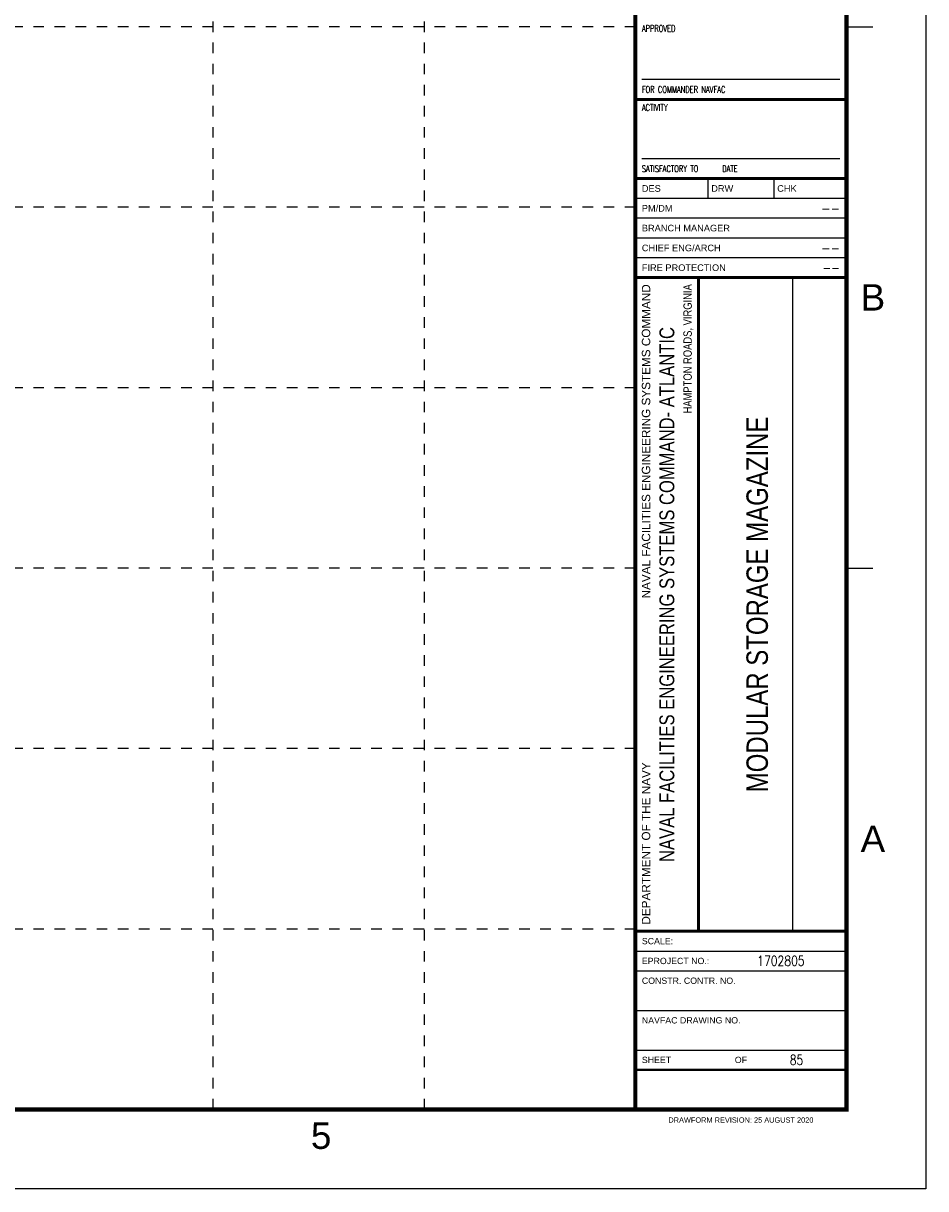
# Model space of a CAD drawing. Header units: inches. Extents: x 0 to 34.1, y 0 to 22.
# Tile 3 of 5: x 25.5 to 34, y 0 to 11. Entities that reach past the tile are written whole.
import ezdxf
from ezdxf.enums import TextEntityAlignment as Align

# ---------------------------------------------------------------- set-up
doc = ezdxf.new("R2010")
doc.units = ezdxf.units.IN
doc.header["$MEASUREMENT"] = 0
doc.linetypes.add('DEMO8', pattern=[0.09375, 0.03125, -0.0625])
for name, color, linetype in [('G-ANNO-TTLB', 7, 'Continuous'), ('G-ANNO-TTLB-GRID', 8, 'DEMO8'), ('G-ANNO-TTLB-LABL', 2, 'Continuous'), ('G-ANNO-TTLB-TEXT', 3, 'Continuous')]:
    doc.layers.add(name, color=color, linetype=linetype)
doc.layers.add('G-ANNO-TTLB-NPLT', color=2, linetype='Continuous', plot=False)
doc.styles.add('NAVFAC Text', font='arial.ttf', dxfattribs={"width": 0.8})
doc.styles.add('NAVFAC Title', font='swiss.ttf', dxfattribs={"width": 0.8})
doc.styles.add('ROMANS', font='ROMANS.shx', dxfattribs={"width": 0.8})
doc.styles.add('Text', font='arial.ttf', dxfattribs={"width": 0.8})

# ---------------------------------------------------------------- blocks, each defined once
blk = doc.blocks.new('NFM_SHEET_BORDER')
at = {"layer": 'G-ANNO-TTLB', "color": 173}
for p, q in [((33.25, 11), (33.5, 11)), ((33.25, 5.875), (33.5, 5.875))]:
    blk.add_line(p, q, dxfattribs=at)
at = {"layer": 'G-ANNO-TTLB', "color": 1}
for p, q in [((33.187, 10.5), (31.312, 10.5)), ((33.187, 9.75), (31.312, 9.75))]:
    blk.add_line(p, q, dxfattribs=at)
at = {"layer": 'G-ANNO-TTLB', "color": 6, "const_width": 0.04}
blk.add_lwpolyline([(1.25, 21.25), (33.25, 21.25), (33.25, 0.75), (1.25, 0.75)], close=True, dxfattribs=at)
blk.add_lwpolyline([(31.25, 21.25), (31.25, 0.75)], dxfattribs=at)
at = {"layer": 'G-ANNO-TTLB', "color": 3}
for points, const_width in [([(33.25, 10.312), (31.25, 10.312)], 0.028), ([(33.25, 9.562), (31.25, 9.562)], 0.028), ([(31.25, 8.625), (33.25, 8.625)], 0.028), ([(31.848, 8.625), (31.848, 2.438)], 0.03), ([(31.25, 2.438), (33.25, 2.438)], 0.028), ([(31.25, 1.125), (33.25, 1.125)], 0.02)]:
    blk.add_lwpolyline(points, dxfattribs=dict(at, const_width=const_width))
at = {"layer": 'G-ANNO-TTLB-GRID'}
for p, q in [((27.25, 21.25), (27.25, 0.75)), ((29.25, 21.25), (29.25, 0.75)), ((31.25, 11), (1.25, 11)), ((31.25, 9.292), (1.25, 9.292)), ((31.25, 7.583), (1.25, 7.583)), ((31.25, 5.875), (1.25, 5.875)), ((31.25, 4.167), (1.25, 4.167)), ((31.25, 2.458), (1.25, 2.458))]:
    blk.add_line(p, q, dxfattribs=at)
at = {"layer": 'G-ANNO-TTLB-LABL', "color": 3}
for p, q in [((31.938, 9.562), (31.938, 9.375)), ((32.563, 9.562), (32.563, 9.375)), ((33.25, 9.375), (31.25, 9.375)), ((33.25, 9.188), (31.25, 9.188))]:
    blk.add_line(p, q, dxfattribs=at)
at = {"layer": 'G-ANNO-TTLB-LABL', "color": 1}
for p, q in [((33.25, 9), (31.25, 9)), ((33.25, 8.812), (31.25, 8.812))]:
    blk.add_line(p, q, dxfattribs=at)
at = {"layer": 'G-ANNO-TTLB-LABL'}
for p, q in [((31.25, 2.25), (33.25, 2.25)), ((31.25, 2.062), (33.25, 2.062)), ((31.25, 1.688), (33.25, 1.688)), ((31.25, 1.312), (33.25, 1.312))]:
    blk.add_line(p, q, dxfattribs=at)
at = {"layer": 'G-ANNO-TTLB-LABL', "color": 3}
blk.add_lwpolyline([(32.74, 8.625), (32.74, 2.438)], dxfattribs=at)
at = {"layer": 'G-ANNO-TTLB-NPLT'}
blk.add_lwpolyline([(0, 0), (0, 22), (34, 22), (34, 0)], close=True, dxfattribs=at)
at = {"layer": 'G-ANNO-TTLB', "color": 1, "style": 'ROMANS', "width": 0.7}
for s, p in [('APPROVED', (31.312, 10.953)), ('FOR COMMANDER NAVFAC', (31.312, 10.375)), ('SATISFACTORY TO', (31.312, 9.625)), ('DATE', (32.073, 9.625))]:
    blk.add_text(s, height=0.0625, rotation=0.0001, dxfattribs=at).set_placement(p)
blk.add_text('ACTIVITY', height=0.0625, rotation=0.0001, dxfattribs=at).set_placement((31.312, 10.266), align=Align.TOP_LEFT)
at = {"layer": 'G-ANNO-TTLB', "color": 132, "style": 'Text'}
for s, p in [('B', (33.5, 8.438)), ('A', (33.5, 3.312)), ('5', (28.275, 0.5))]:
    blk.add_text(s, height=0.25, dxfattribs=at).set_placement(p, align=Align.MIDDLE)
at = {"layer": 'G-ANNO-TTLB-LABL', "color": 1, "style": 'Text'}
for s, p in [('DES', (31.312, 9.469)), ('DRW', (31.969, 9.469)), ('CHK', (32.594, 9.469)), ('PM/DM', (31.312, 9.281)), ('BRANCH MANAGER', (31.312, 9.094)), ('CHIEF ENG/ARCH', (31.312, 8.906)), ('FIRE PROTECTION', (31.312, 8.719))]:
    blk.add_text(s, height=0.0625, rotation=0.0001, dxfattribs=at).set_placement(p, align=Align.MIDDLE_LEFT)
for s, p in [('SCALE:', (31.312, 2.344)), ('EPROJECT NO.:', (31.312, 2.156)), ('CONSTR. CONTR. NO.', (31.312, 1.969)), ('NAVFAC DRAWING NO.', (31.312, 1.594)), ('SHEET', (31.312, 1.219))]:
    blk.add_text(s, height=0.0596, dxfattribs=at).set_placement(p, align=Align.MIDDLE_LEFT)
blk.add_text('OF', height=0.0596, dxfattribs=at).set_placement((32.25, 1.219), align=Align.MIDDLE)
at = {"layer": 'G-ANNO-TTLB-LABL', "style": 'Text'}
blk.add_text('DRAWFORM REVISION: 25 AUGUST 2020', height=0.05, dxfattribs=at).set_placement((32.25, 0.625), align=Align.CENTER)
at = {"layer": 'G-ANNO-TTLB-TEXT', "color": 2, "style": 'Text'}
blk.add_text('NAVAL FACILITIES ENGINEERING SYSTEMS COMMAND', height=0.0795, rotation=90.0001, dxfattribs=at).set_placement((31.312, 8.562), align=Align.TOP_RIGHT)
blk.add_text('DEPARTMENT OF THE NAVY', height=0.0795, rotation=90.0001, dxfattribs=at).set_placement((31.312, 2.5), align=Align.TOP_LEFT)
blk = doc.blocks.new('NFM_PROJECT_INFO_2')
at = {"layer": 'G-ANNO-TTLB', "color": 3, "style": 'NAVFAC Text', "width": 0.8}
for tag, height, p in [('ACTIVITY', 0.125, (32.25, 9.977)), ('SAT2_DATE', 0.0938, (32.719, 9.656))]:
    blk.add_attdef(tag, text='', height=height, dxfattribs=at).set_placement(p, align=Align.MIDDLE_CENTER)
for tag, height, p in [('DESIGN_MAN_NAME', 0.1, (33.188, 9.281)), ('AGENCY_CHIEF', 0.1, (33.188, 8.906)), ('FIRE_PROTECTION', 0.0938, (33.188, 8.719))]:
    blk.add_attdef(tag, text='', height=height, dxfattribs=at).set_placement(p, align=Align.MIDDLE_RIGHT)
at = {"layer": 'G-ANNO-TTLB', "color": 3, "style": 'NAVFAC Text'}
for tag, height, width, p in [('AGENCY_SITE-CITY_STATE', 0.0795, 0.8, (31.785, 8.562)), ('PROJECT_LOCATION', 0.125, 0.9, (32.068, 8.562))]:
    blk.add_attdef(tag, text='', height=height, rotation=90, dxfattribs=dict(at, width=width)).set_placement(p, align=Align.RIGHT)
at = {"layer": 'G-ANNO-TTLB', "color": 4, "style": 'NAVFAC Title', "width": 0.8}
for tag, p in [('PROJECT_TITLE_1_OF_2', (32.281, 5.531)), ('PROJECT_TITLE_1_OF_1', (32.404, 5.531)), ('PROJECT_TITLE_2_OF_2', (32.557, 5.531))]:
    blk.add_attdef(tag, text='', height=0.203, rotation=90, dxfattribs=at).set_placement(p, align=Align.MIDDLE)
at = {"layer": 'G-ANNO-TTLB', "color": 152, "style": 'NAVFAC Title', "width": 0.8}
blk.add_attdef('AGENCY_NAME', text='', height=0.141, rotation=90, dxfattribs=at).set_placement((31.549, 5.625), align=Align.MIDDLE)
at = {"layer": 'G-ANNO-TTLB', "color": 3, "style": 'NAVFAC Text'}
for tag, p, height, width in [('PROJECT_STATION', (32.068, 2.5), 0.125, 0.9), ('AGENCY_SITE-LOCATION', (31.785, 2.5), 0.0795, 0.8)]:
    blk.add_attdef(tag, p, '', height=height, rotation=90, dxfattribs=dict(at, width=width))
at = {"layer": 'G-ANNO-TTLB', "color": 4, "style": 'NAVFAC Text', "width": 0.8}
for tag, p in [('EPROJECT_NO', (32.629, 2.157)), ('OF_X', (32.776, 1.219))]:
    blk.add_attdef(tag, text='', height=0.0938, dxfattribs=at).set_placement(p, align=Align.MIDDLE)
at = {"layer": 'G-ANNO-TTLB', "color": 4, "style": 'NAVFAC Text'}
blk.add_attdef('CONST_CONTRACT_NO', text='', height=0.1, dxfattribs=at).set_placement((32.25, 1.813), align=Align.MIDDLE)

msp = doc.modelspace()

# ---------------------------------------------------------------- block references
msp.add_blockref('NFM_SHEET_BORDER', (0, 0))
ref = msp.add_blockref('NFM_PROJECT_INFO_2', (0, 0))
ref.add_attrib('AGENCY_NAME', 'NAVAL FACILITIES ENGINEERING SYSTEMS COMMAND- ATLANTIC', dxfattribs={"layer": 'G-ANNO-TTLB', "color": 152, "height": 0.14062, "rotation": 90, "style": 'NAVFAC Title', "width": 0.8}).set_placement((31.549, 5.625), align=Align.MIDDLE)
ref.add_attrib('AGENCY_SITE-CITY_STATE', 'HAMPTON ROADS, VIRGINIA', dxfattribs={"layer": 'G-ANNO-TTLB', "color": 3, "height": 0.0795, "rotation": 90, "style": 'NAVFAC Text', "width": 0.8}).set_placement((31.785, 8.563), align=Align.RIGHT)
ref.add_attrib('PROJECT_TITLE_1_OF_1', 'MODULAR STORAGE MAGAZINE', dxfattribs={"layer": 'G-ANNO-TTLB', "color": 4, "height": 0.20312, "rotation": 90, "style": 'NAVFAC Title', "width": 0.8}).set_placement((32.404, 5.531), align=Align.MIDDLE)
ref.add_attrib('DESIGN_MAN_NAME', '--', dxfattribs={"layer": 'G-ANNO-TTLB', "color": 3, "height": 0.1, "style": 'ROMANS', "width": 0.796875}).set_placement((33.188, 9.281), align=Align.MIDDLE_RIGHT)
ref.add_attrib('AGENCY_CHIEF', '--', dxfattribs={"layer": 'G-ANNO-TTLB', "color": 3, "height": 0.1, "style": 'ROMANS', "width": 0.796875}).set_placement((33.188, 8.906), align=Align.MIDDLE_RIGHT)
ref.add_attrib('FIRE_PROTECTION', '--', dxfattribs={"layer": 'G-ANNO-TTLB', "color": 3, "height": 0.0938, "style": 'ROMANS', "width": 0.796875}).set_placement((33.188, 8.719), align=Align.MIDDLE_RIGHT)
ref.add_attrib('EPROJECT_NO', '1702805', dxfattribs={"layer": 'G-ANNO-TTLB', "color": 4, "height": 0.0938, "style": 'ROMANS', "width": 0.796875}).set_placement((32.629, 2.157), align=Align.MIDDLE)
ref.add_attrib('OF_X', '85', dxfattribs={"layer": 'G-ANNO-TTLB', "color": 4, "height": 0.0938, "style": 'ROMANS', "width": 0.796875}).set_placement((32.776, 1.219), align=Align.MIDDLE)

doc.saveas('drawing.dxf')
